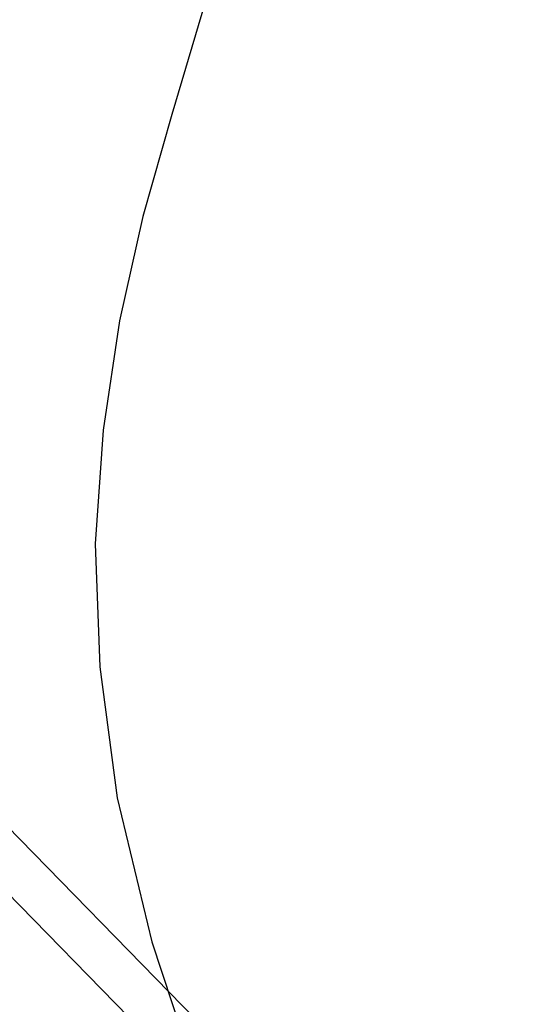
# Model space of a CAD drawing. Extents: x 0 to 362422, y 0 to 4201735.
# Tile 255 of 256: x 360204.56 to 360208.93, y 4200473.6 to 4200482.09. Entities that reach past the tile are written whole.
import ezdxf

# ---------------------------------------------------------------- set-up
doc = ezdxf.new("R2010")
doc.units = 0
doc.header["$LTSCALE"] = 0.5
doc.header["$MEASUREMENT"] = 0
doc.linetypes.add('CONTI', pattern=[0])
doc.layers.add('(040) Ограда', color=7, linetype='Continuous')
doc.layers.add('GORIZDEFAULT', color=32, linetype='CONTI')
doc.layers.add('.', color=7, linetype='Continuous', lineweight=15)
doc.linetypes.add('ОГРАДА_ГЛИН', pattern='A,4,["|",Standard,S=0.8,R=0,X=0,Y=-0.8],0.5,["|",Standard,S=0.8,R=0,X=0,Y=-0.8],3.5', length=8)

# ---------------------------------------------------------------- blocks, each defined once
blk = doc.blocks.new('gergrgrre')
at = {"layer": '(040) Ограда', "linetype": 'ОГРАДА_ГЛИН', "flags": 128}
blk.add_lwpolyline([(360140.4025, 4200540.7375), (360188.33, 4200491.65), (360223.715, 4200455.4085), (360264.8508, 4200409.8714)], dxfattribs=at)
at = {"layer": '(040) Ограда', "flags": 128}
blk.add_lwpolyline([(360140.1163, 4200540.4581), (360188.0438, 4200491.3706), (360223.4234, 4200455.1346), (360264.554, 4200409.6033)], dxfattribs=at)
at = {"layer": 'GORIZDEFAULT', "color": 32}
blk.add_polyline3d([(360209.3, 4200488.24, 546.5), (360208.89, 4200487.79, 546.5), (360208.49, 4200487.29, 546.5), (360208.1, 4200486.72, 546.5), (360207.74, 4200486.09, 546.5), (360207.38, 4200485.38, 546.5), (360207.04, 4200484.63, 546.5), (360206.72, 4200483.83, 546.5), (360206.42, 4200483, 546.5), (360206.13, 4200482.14, 546.5), (360205.87, 4200481.27, 546.5), (360205.62, 4200480.39, 546.5), (360205.42, 4200479.49, 546.5), (360205.28, 4200478.55, 546.5), (360205.21, 4200477.57, 546.5), (360205.25, 4200476.51, 546.5), (360205.4, 4200475.38, 546.5), (360205.7, 4200474.14, 546.5), (360206.14, 4200472.8, 546.5)], dxfattribs=at)

msp = doc.modelspace()

# ---------------------------------------------------------------- hatches: boundary and pattern name
at = {"layer": '.', "ltscale": 0.149071}
h = msp.add_hatch(color=256, dxfattribs=at)
h.dxf.hatch_style = 1
h.set_gradient(color1=(255, 255, 255), tint=1)
h.paths.add_polyline_path([(359890.2408, 4200063.4759), (362234.445, 4200063.4759), (362234.349, 4201313.8917), (359890.2408, 4201328.8911)], flags=17)
h.paths.add_polyline_path([(359890.2408, 4200063.4759), (362234.445, 4200063.4759), (362234.445, 4201313.8911), (359890.2408, 4201328.8911)], flags=17)

# ---------------------------------------------------------------- block references
at = {"linetype": 'Continuous'}
msp.add_blockref('gergrgrre', (0, 0), dxfattribs=at)

doc.saveas('drawing.dxf')
